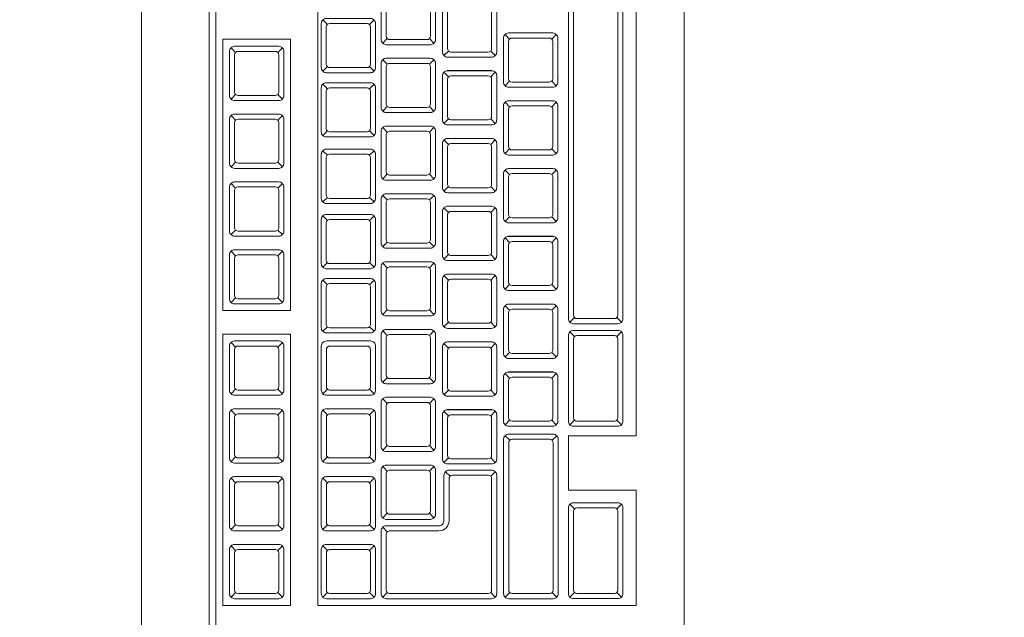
# Model space of a CAD drawing. Header units: millimetres. Extents: x 26866 to 1024070, y -428191 to 408885.
# Tile 237 of 248: x 202830 to 203121, y 398938 to 399114. Entities that reach past the tile are written whole.
import ezdxf

# ---------------------------------------------------------------- set-up
doc = ezdxf.new("R2010")
doc.units = ezdxf.units.MM
doc.header["$LTSCALE"] = 2
doc.layers.add('0_OPIS', color=7, linetype='Continuous', lineweight=13)
doc.layers.add('3DPLAN_A_TABELKA POMIESZCZEŃ', color=7, linetype='Continuous', lineweight=0)
doc.layers.add('3DPLAN_A_KRESKOWANIE 1', color=253, linetype='Continuous')
doc.layers.add('3DPLAN_A_OPIS', color=8, linetype='Continuous')
doc.layers.add('FURNITURE ZD 1 500', color=7, linetype='Continuous', lineweight=13, true_color=0x9fa8a5)
doc.styles.add('ARIAL', font='arial.ttf')
pattern_1 = [(45, (23044.838, -26883.88), (-16.83798, 16.83798), [])]

# ---------------------------------------------------------------- blocks, each defined once
blk = doc.blocks.new('kondygnacja -1')
at = {"layer": '3DPLAN_A_KRESKOWANIE 1'}
h = blk.add_hatch(dxfattribs=at)
h.set_pattern_fill('ANSI31', color=256, scale=7.5, style=0)
h.set_pattern_definition(pattern_1)
h.paths.add_polyline_path([(31677.485, -24430.84), (30214.868, -24430.84), (30214.868, -24470.84), (30429.606, -24470.84), (30429.606, -24477.84), (30447.606, -24477.84), (30447.606, -24818.84), (30476.606, -24818.84), (30476.606, -24470.84), (31012.606, -24470.84), (31012.606, -24478.84), (31079.606, -24478.84), (31079.606, -24470.84), (31638.606, -24470.84), (31638.606, -25036.84), (31079.606, -25036.84), (31079.606, -25028.84), (31012.606, -25028.84), (31012.606, -25036.84), (30611.38, -25036.84), (30611.38, -25072.84), (31023.606, -25072.84), (31034.606, -25082.84), (31034.606, -25330.84), (31023.606, -25340.84), (30831.396, -25340.84, -0.038531), (30832.58, -25356.183), (30832.58, -25371.84), (31079.606, -25371.84), (31079.606, -25072.84), (31638.606, -25072.84), (31638.606, -25943.84), (30832.58, -25943.84), (30832.58, -26009.84), (31677.485, -26009.84)])
h.paths.add_polyline_path([(30682.606, -26009.84), (30832.58, -26009.84), (30832.58, -25943.84), (30760.606, -25943.84), (30760.606, -25454.668), (30735.606, -25464.584), (30735.606, -25943.84), (30682.606, -25943.84)])
h.paths.add_polyline_path([(30679.606, -25371.84), (30735.606, -25371.84), (30735.606, -25464.584), (30760.606, -25454.668), (30760.606, -25371.84), (30832.58, -25371.84), (30832.58, -25356.183, 0.038531), (30831.396, -25340.84), (30679.606, -25340.84)])
h.paths.add_polyline_path([(30355.83, -25371.84), (30425.606, -25371.84), (30425.606, -25379.84), (30463.606, -25379.84), (30463.606, -25424.739), (30471.606, -25424.739), (30471.606, -25395.84), (30533.606, -25395.84), (30533.606, -25371.84), (30576.606, -25371.84), (30576.606, -25341.84), (30472.606, -25341.84), (30472.606, -25326.84), (30427.606, -25326.84), (30427.606, -25341.84), (30355.83, -25341.84)])
h.paths.add_polyline_path([(30456.606, -25936.84), (30425.606, -25936.84), (30425.606, -25945.84), (30380.606, -25945.84), (30380.606, -26009.84), (30512.606, -26009.84), (30512.606, -25943.84), (30466.606, -25943.84), (30466.606, -25712.84), (30456.606, -25712.84)])
h.paths.add_polyline_path([(28888.606, -25941.84), (28888.606, -26009.84), (29013.606, -26009.84), (29013.606, -25941.84)])
h.paths.add_polyline_path([(28591.166, -26009.84), (28591.166, -25944.84), (28547.606, -25944.84), (28547.606, -26009.84)])
h.paths.add_polyline_path([(28624.606, -25870.534), (28654.797, -25870.534), (28654.797, -25924.534), (28624.606, -25924.534), (28624.606, -25944.84), (28591.166, -25944.84), (28591.166, -26009.84), (28713.606, -26009.84), (28713.606, -25941.84), (28672.606, -25941.84), (28672.606, -25932.84), (28657.606, -25932.84), (28657.606, -25716.84), (28624.606, -25716.84)])
h.paths.add_polyline_path([(28372.606, -25944.84), (28328.606, -25944.84), (28328.606, -25907.84), (28282.606, -25907.84), (28282.606, -25944.84), (28248.606, -25944.84), (28248.606, -26009.84), (28372.606, -26009.84)])
h.paths.add_polyline_path([(28092.606, -25563.84), (28054.606, -25563.84), (28054.606, -25383.84), (28067.602, -25383.84), (28067.606, -25375.84), (28340.606, -25375.84), (28340.606, -25341.84), (28070.606, -25341.84), (28070.606, -25332.84), (28030.606, -25332.84), (28030.606, -25395.598), (28048.707, -25395.598), (28048.707, -25449.598), (28030.606, -25449.598), (28030.606, -26009.84), (28073.606, -26009.84), (28073.606, -25944.84), (28054.606, -25944.84), (28054.606, -25668.84), (28092.606, -25668.84)])
h.paths.add_polyline_path([(27949.606, -25495.746), (27949.606, -25507.746), (27983.295, -25507.746), (27983.295, -25521.746), (27949.606, -25521.746), (27949.606, -25531.84), (27999.606, -25531.84), (27999.606, -25934.84), (27982.606, -25934.84), (27982.606, -25942.84), (27947.606, -25942.84), (27947.606, -26009.84), (28026.624, -26009.84), (28026.624, -25449.598), (27999.606, -25449.598), (27999.606, -25463.84), (27949.606, -25463.84), (27949.606, -25481.746), (27983.295, -25481.746), (27983.295, -25495.746)])
h.paths.add_polyline_path([(27982.606, -25361.84), (27952.606, -25361.84), (27952.606, -25332.84), (28026.624, -25332.84), (28026.624, -25395.598), (27999.606, -25395.598), (27999.606, -25377.84), (27982.606, -25377.84)])
h.paths.add_polyline_path([(26818.606, -25892.84), (26781.485, -25892.84), (26781.485, -26009.84), (26894.541, -26009.84), (26894.541, -25942.84), (26830.606, -25942.84), (26830.606, -25930.84), (26818.606, -25930.84)])
h.paths.add_polyline_path([(26894.541, -26009.84), (27115.936, -26009.84), (27115.936, -25942.84), (26894.541, -25942.84)])
h.paths.add_polyline_path([(27115.936, -25942.84), (27115.936, -26009.84), (27466.606, -26009.84), (27466.606, -25942.84), (27427.606, -25942.84), (27427.606, -25933.84), (27384.606, -25933.84), (27384.606, -25942.84)])
h.paths.add_polyline_path([(27641.606, -25942.84), (27641.606, -26009.84), (27802.606, -26009.84), (27802.606, -25942.84)])
h.paths.add_polyline_path([(30621.105, -25040.467), (30688.374, -25040.467), (30688.374, -25072.867), (30621.105, -25072.867)], flags=24)
h = blk.add_hatch(dxfattribs=at)
h.set_pattern_fill('ANSI31', color=256, scale=7.5, style=0)
h.set_pattern_definition(pattern_1)
h.paths.add_polyline_path([(29010.606, -24430.84), (28888.606, -24430.84), (28888.606, -24472.84), (29010.606, -24472.84)])
h.paths.add_polyline_path([(29275.573, -25037.84), (29257.606, -25037.84), (29257.606, -24471.84), (29273.606, -24471.84), (29273.606, -24468.84), (29303.606, -24468.84), (29303.606, -24430.84), (29185.606, -24430.84), (29185.606, -24471.84), (29228.606, -24471.84), (29228.606, -25049.84), (29175.018, -25049.84), (29175.018, -25053.062, 0.060091), (29177.886, -25076.84), (29272.378, -25076.84)])
h.paths.add_polyline_path([(29273.606, -25072.84), (29380.606, -25072.84), (29380.606, -25037.84), (29275.573, -25037.84), (29272.378, -25076.84), (29273.606, -25076.84)])
h.paths.add_polyline_path([(29498.606, -25037.84), (29480.606, -25037.84), (29480.606, -25072.84), (29708.606, -25072.84), (29708.606, -25039.85), (29536.606, -25039.85), (29536.606, -24939.85), (29498.606, -24939.85)])
h.paths.add_polyline_path([(29566.606, -24430.84), (29473.606, -24430.84), (29473.606, -24468.84), (29498.606, -24468.84), (29498.606, -24727.874), (29524.775, -24727.874), (29524.775, -24781.874), (29498.606, -24781.874), (29498.606, -24826.85), (29536.606, -24826.85), (29536.606, -24470.85), (29566.606, -24470.85)])
h.paths.add_polyline_path([(29736.606, -24430.84), (29736.606, -24470.85), (29828.606, -24470.85), (29828.606, -24472.85), (29873.606, -24472.85), (29873.606, -24470.85), (30016.865, -24470.85), (30016.865, -24430.84)])
h.paths.add_polyline_path([(30016.865, -24470.85), (30112.842, -24470.85), (30112.842, -24430.84), (30016.865, -24430.84)])
h.paths.add_polyline_path([(29864.606, -25141.84), (29835.606, -25141.84), (29835.606, -25153.062), (29864.606, -25153.062)])
h.paths.add_polyline_path([(29864.606, -25087.84), (29880.606, -25069.84), (30213.451, -25069.84, 0.042168), (30214.868, -25053.062), (30214.868, -25041.84), (30178.606, -25041.84), (30178.606, -24470.84), (30214.868, -24470.84), (30214.868, -24430.84), (30112.842, -24430.84), (30112.842, -24470.85), (30115.606, -24470.85), (30115.606, -24477.85), (30159.606, -24477.85), (30159.606, -25039.85), (29899.606, -25039.85), (29899.606, -25026.85), (29826.606, -25026.85), (29826.606, -25039.85), (29803.606, -25039.85), (29803.606, -25072.84), (29819.606, -25072.84), (29835.606, -25088.84), (29835.606, -25153.062), (29864.606, -25153.062)])
h.paths.add_polyline_path([(29463.606, -25369.84), (29509.606, -25369.84), (29509.606, -25408.84), (29538.606, -25408.84), (29538.606, -25366.84), (29765.606, -25366.84), (29765.606, -25448.84), (29937.606, -25448.84), (29937.606, -25366.84), (30091.056, -25366.84), (30091.056, -25356.183, -0.035999), (30092.09, -25341.84), (29880.606, -25341.84), (29864.606, -25325.84), (29864.606, -25261.84), (29835.606, -25261.84), (29835.606, -25325.84), (29819.606, -25341.84), (29463.606, -25341.84)])
h.paths.add_polyline_path([(30252.83, -25342.153), (30252.83, -25341.84), (30092.09, -25341.84, 0.035999), (30091.056, -25356.183), (30091.056, -25366.84), (30152.606, -25366.84), (30152.606, -25937.84), (30091.056, -25937.84), (30091.056, -26009.84), (30210.606, -26009.84), (30210.606, -25945.84), (30180.606, -25945.84), (30180.606, -25371.84), (30252.83, -25371.84), (30252.83, -25350.577), (30252.33, -25350.577), (30252.33, -25342.153)])
h.paths.add_polyline_path([(30081.987, -25665.134), (30231.695, -25665.134), (30231.695, -25700.215), (30081.987, -25700.215)], flags=9)
h.paths.add_polyline_path([(29875.606, -25931.84), (29829.606, -25931.84), (29829.606, -25937.84), (29781.606, -25937.84), (29781.606, -26009.84), (29917.606, -26009.84), (29917.606, -25937.84), (29875.606, -25937.84)])
h.paths.add_polyline_path([(29611.606, -26009.84), (29611.606, -25937.84), (29538.606, -25937.84), (29538.606, -25683.804), (29507.606, -25683.804), (29507.606, -25943.84), (29482.606, -25943.84), (29482.606, -26009.84)])
h.paths.add_polyline_path([(29282.811, -25653.753), (29568.722, -25653.753), (29568.722, -25738.674), (29282.811, -25738.674)], flags=9)
h.paths.add_polyline_path([(29479.606, -25623.84), (29507.606, -25623.84), (29507.606, -25683.804), (29538.606, -25683.804), (29538.606, -25498.84), (29509.606, -25498.84), (29509.606, -25608.84), (29479.606, -25608.84)])
h.paths.add_polyline_path([(29389.606, -25608.84), (29262.167, -25608.84), (29262.167, -25623.84), (29389.606, -25623.84)])
h.paths.add_polyline_path([(29312.606, -25943.84), (29275.606, -25943.84), (29275.606, -25936.84), (29262.167, -25936.84), (29262.167, -26009.84), (29312.606, -26009.84)])
h.paths.add_polyline_path([(29188.606, -26009.84), (29262.167, -26009.84), (29262.167, -25936.84), (29256.606, -25936.84), (29256.606, -25683.804), (29227.606, -25683.804), (29227.606, -25941.84), (29188.606, -25941.84)])
h.paths.add_polyline_path([(29227.606, -25683.804), (29256.606, -25683.804), (29256.606, -25623.84), (29262.167, -25623.84), (29262.167, -25608.84), (29259.606, -25608.84), (29259.606, -25369.84), (29262.167, -25369.84), (29262.167, -25356.183, 0.056395), (29259.639, -25333.84), (29224.606, -25333.84), (29224.606, -25341.84), (29157.606, -25341.84), (29157.606, -25371.84), (29227.606, -25371.84)])
h.paths.add_polyline_path([(29373.606, -25341.84), (29270.606, -25341.84), (29270.606, -25333.84), (29259.639, -25333.84, -0.056395), (29262.167, -25356.183), (29262.167, -25369.84), (29373.606, -25369.84)])
h.paths.add_polyline_path([(30170.106, -24766.995), (30186.534, -24766.995), (30186.534, -24786.995), (30170.106, -24786.995)], flags=24)
h.paths.add_polyline_path([(29566.123, -25338.582), (29633.392, -25338.582), (29633.392, -25370.982), (29566.123, -25370.982)], flags=24)
h.paths.add_polyline_path([(29957.208, -25338.582), (30024.477, -25338.582), (30024.477, -25370.982), (29957.208, -25370.982)], flags=24)
h.paths.add_polyline_path([(30179.863, -25902.326), (30243.82, -25902.326), (30243.82, -25910.462), (30179.863, -25910.462)], flags=24)
at = {"layer": 'FURNITURE ZD 1 500'}
for p, q in [((29291.822, -24905.839), (29291.822, -24876.939)), ((29301.21, -24881.539), (29301.21, -24900.839)), ((29292.105, -24888.706), (29291.969, -24888.571)), ((29293.346, -24888.706), (29293.481, -24888.571)), ((29297.478, -24889.133), (29297.343, -24888.998)), ((29297.442, -24888.952), (29298.751, -24888.952)), ((29298.72, -24889.133), (29298.855, -24888.998)), ((29293.871, -24889.121), (29293.736, -24889.256)), ((29295.113, -24889.121), (29295.248, -24889.256)), ((29289.401, -24889.527), (29289.266, -24889.391)), ((29290.643, -24889.527), (29290.778, -24889.391)), ((29295.679, -24889.487), (29295.543, -24889.623)), ((29296.92, -24889.487), (29297.055, -24889.623)), ((29293.871, -24889.879), (29293.736, -24889.744)), ((29295.113, -24889.879), (29295.248, -24889.744)), ((29292.105, -24889.948), (29291.969, -24890.083)), ((29293.346, -24889.948), (29293.481, -24890.083)), ((29295.679, -24890.246), (29295.543, -24890.11)), ((29295.642, -24890.064), (29296.951, -24890.064)), ((29296.92, -24890.246), (29297.055, -24890.11)), ((29292.105, -24890.6), (29291.969, -24890.465)), ((29293.346, -24890.6), (29293.481, -24890.465)), ((29297.478, -24890.375), (29297.343, -24890.51)), ((29298.72, -24890.375), (29298.855, -24890.51)), ((29289.401, -24890.768), (29289.266, -24890.903)), ((29290.643, -24890.768), (29290.778, -24890.903)), ((29297.478, -24891.133), (29297.343, -24890.998)), ((29297.442, -24890.952), (29298.751, -24890.952)), ((29298.72, -24891.133), (29298.855, -24890.998)), ((29293.871, -24891.121), (29293.736, -24891.256)), ((29295.113, -24891.121), (29295.248, -24891.256)), ((29289.401, -24891.527), (29289.266, -24891.391)), ((29290.643, -24891.527), (29290.778, -24891.391)), ((29295.679, -24891.487), (29295.543, -24891.623)), ((29296.92, -24891.487), (29297.055, -24891.623)), ((29292.105, -24891.842), (29291.969, -24891.977)), ((29293.346, -24891.842), (29293.481, -24891.977)), ((29293.871, -24891.879), (29293.736, -24891.744)), ((29295.113, -24891.879), (29295.248, -24891.744)), ((29295.679, -24892.246), (29295.543, -24892.11)), ((29295.642, -24892.064), (29296.951, -24892.064)), ((29296.92, -24892.246), (29297.055, -24892.11)), ((29292.105, -24892.562), (29291.969, -24892.427)), ((29293.346, -24892.562), (29293.481, -24892.427)), ((29297.478, -24892.375), (29297.343, -24892.51)), ((29298.72, -24892.375), (29298.855, -24892.51)), ((29289.401, -24892.768), (29289.266, -24892.903)), ((29290.643, -24892.768), (29290.778, -24892.903)), ((29293.871, -24893.121), (29293.736, -24893.256)), ((29295.113, -24893.121), (29295.248, -24893.256)), ((29297.478, -24893.133), (29297.343, -24892.998)), ((29297.442, -24892.952), (29298.751, -24892.952)), ((29298.72, -24893.133), (29298.855, -24892.998)), ((29289.401, -24893.527), (29289.266, -24893.391)), ((29290.643, -24893.527), (29290.778, -24893.391)), ((29295.679, -24893.487), (29295.543, -24893.623)), ((29296.92, -24893.487), (29297.055, -24893.623)), ((29292.105, -24893.803), (29291.969, -24893.939)), ((29293.346, -24893.803), (29293.481, -24893.939)), ((29293.871, -24893.879), (29293.736, -24893.744)), ((29295.113, -24893.879), (29295.248, -24893.744)), ((29295.679, -24894.246), (29295.543, -24894.11)), ((29295.642, -24894.064), (29296.951, -24894.064)), ((29296.92, -24894.246), (29297.055, -24894.11)), ((29292.105, -24894.486), (29291.969, -24894.351)), ((29293.346, -24894.486), (29293.481, -24894.351)), ((29297.478, -24894.375), (29297.343, -24894.51)), ((29298.72, -24894.375), (29298.855, -24894.51)), ((29289.401, -24894.768), (29289.266, -24894.903)), ((29290.643, -24894.768), (29290.778, -24894.903)), ((29293.871, -24895.121), (29293.736, -24895.256)), ((29295.113, -24895.121), (29295.248, -24895.256)), ((29297.478, -24895.133), (29297.343, -24894.998)), ((29297.442, -24894.952), (29298.751, -24894.952)), ((29298.72, -24895.133), (29298.855, -24894.998)), ((29289.401, -24895.527), (29289.266, -24895.391)), ((29290.643, -24895.527), (29290.778, -24895.391)), ((29292.105, -24895.728), (29291.969, -24895.863)), ((29293.346, -24895.728), (29293.481, -24895.863)), ((29293.871, -24895.879), (29293.736, -24895.744)), ((29295.113, -24895.879), (29295.248, -24895.744)), ((29295.679, -24895.487), (29295.543, -24895.623)), ((29296.92, -24895.487), (29297.055, -24895.623)), ((29292.105, -24896.378), (29291.969, -24896.242)), ((29293.346, -24896.378), (29293.481, -24896.242)), ((29295.679, -24896.246), (29295.543, -24896.11)), ((29295.642, -24896.064), (29296.951, -24896.064)), ((29296.92, -24896.246), (29297.055, -24896.11)), ((29297.478, -24896.375), (29297.343, -24896.51)), ((29298.72, -24896.375), (29298.855, -24896.51)), ((29289.401, -24896.768), (29289.266, -24896.903)), ((29290.643, -24896.768), (29290.778, -24896.903)), ((29293.871, -24897.121), (29293.736, -24897.256)), ((29295.113, -24897.121), (29295.248, -24897.256)), ((29297.478, -24897.133), (29297.343, -24896.998)), ((29297.442, -24896.952), (29298.751, -24896.952)), ((29298.72, -24897.133), (29298.855, -24896.998)), ((29299.389, -24897.35), (29299.254, -24897.485)), ((29300.64, -24897.35), (29300.775, -24897.485)), ((29292.105, -24897.619), (29291.969, -24897.754)), ((29293.346, -24897.619), (29293.481, -24897.754)), ((29293.871, -24897.879), (29293.736, -24897.744)), ((29295.113, -24897.879), (29295.248, -24897.744)), ((29295.679, -24897.487), (29295.543, -24897.623)), ((29296.92, -24897.487), (29297.055, -24897.623)), ((29299.389, -24897.908), (29299.254, -24897.773)), ((29300.64, -24897.908), (29300.775, -24897.773)), ((29295.642, -24898.064), (29296.951, -24898.064)), ((29289.401, -24898.218), (29289.266, -24898.083)), ((29290.643, -24898.218), (29290.778, -24898.083)), ((29295.679, -24898.246), (29295.543, -24898.11)), ((29296.92, -24898.246), (29297.055, -24898.11)), ((29297.478, -24898.375), (29297.343, -24898.51)), ((29298.72, -24898.375), (29298.855, -24898.51)), ((29293.871, -24899.121), (29293.736, -24899.256)), ((29295.113, -24899.121), (29295.248, -24899.256)), ((29297.478, -24899.133), (29297.343, -24898.998)), ((29297.442, -24898.952), (29298.751, -24898.952)), ((29298.72, -24899.133), (29298.855, -24898.998)), ((29289.401, -24899.46), (29289.266, -24899.595)), ((29290.643, -24899.46), (29290.778, -24899.595)), ((29292.106, -24899.46), (29291.971, -24899.595)), ((29293.348, -24899.46), (29293.483, -24899.595)), ((29295.679, -24899.487), (29295.543, -24899.623)), ((29296.92, -24899.487), (29297.055, -24899.623)), ((29293.871, -24899.879), (29293.736, -24899.744)), ((29295.113, -24899.879), (29295.248, -24899.744)), ((29289.401, -24900.218), (29289.266, -24900.083)), ((29290.643, -24900.218), (29290.778, -24900.083)), ((29292.106, -24900.218), (29291.971, -24900.083)), ((29293.348, -24900.218), (29293.483, -24900.083)), ((29295.642, -24900.064), (29296.951, -24900.064)), ((29295.679, -24900.246), (29295.543, -24900.11)), ((29296.92, -24900.246), (29297.055, -24900.11)), ((29297.478, -24900.375), (29297.343, -24900.51)), ((29298.72, -24900.375), (29298.855, -24900.51)), ((29299.389, -24900.375), (29299.254, -24900.51)), ((29300.64, -24900.375), (29300.775, -24900.51)), ((29297.48, -24900.968), (29297.345, -24900.832)), ((29298.731, -24900.968), (29298.866, -24900.832)), ((29299.21, -24900.839), (29301.21, -24900.839)), ((29299.21, -24900.839), (29299.21, -24902.439)), ((29293.871, -24901.121), (29293.736, -24901.256)), ((29295.113, -24901.121), (29295.248, -24901.256)), ((29289.401, -24901.46), (29289.266, -24901.595)), ((29290.643, -24901.46), (29290.778, -24901.595)), ((29292.106, -24901.46), (29291.971, -24901.595)), ((29293.348, -24901.46), (29293.483, -24901.595)), ((29295.679, -24901.487), (29295.543, -24901.623)), ((29296.92, -24901.487), (29297.055, -24901.623)), ((29293.871, -24901.879), (29293.736, -24901.744)), ((29295.113, -24901.879), (29295.248, -24901.744)), ((29289.401, -24902.218), (29289.266, -24902.083)), ((29290.643, -24902.218), (29290.778, -24902.083)), ((29292.106, -24902.218), (29291.971, -24902.083)), ((29293.348, -24902.218), (29293.483, -24902.083)), ((29295.587, -24901.894), (29295.722, -24902.029)), ((29297.055, -24901.894), (29296.92, -24902.029)), ((29299.21, -24902.439), (29301.21, -24902.439)), ((29301.21, -24902.439), (29301.21, -24905.839)), ((29299.389, -24902.991), (29299.254, -24902.856)), ((29300.64, -24902.991), (29300.775, -24902.856)), ((29293.871, -24903.121), (29293.736, -24903.256)), ((29295.113, -24903.121), (29295.248, -24903.256)), ((29289.401, -24903.46), (29289.266, -24903.595)), ((29290.643, -24903.46), (29290.778, -24903.595)), ((29292.106, -24903.46), (29291.971, -24903.595)), ((29293.348, -24903.46), (29293.483, -24903.595)), ((29293.736, -24903.533), (29293.871, -24903.668)), ((29289.401, -24904.218), (29289.266, -24904.083)), ((29290.643, -24904.218), (29290.778, -24904.083)), ((29292.106, -24904.218), (29291.971, -24904.083)), ((29293.348, -24904.218), (29293.483, -24904.083)), ((29289.401, -24905.46), (29289.266, -24905.595)), ((29290.643, -24905.46), (29290.778, -24905.595)), ((29292.106, -24905.46), (29291.971, -24905.595)), ((29293.348, -24905.46), (29293.483, -24905.595)), ((29293.736, -24905.595), (29293.871, -24905.46)), ((29297.055, -24905.595), (29296.92, -24905.46)), ((29297.48, -24905.46), (29297.345, -24905.595)), ((29298.731, -24905.46), (29298.866, -24905.595)), ((29299.389, -24905.457), (29299.254, -24905.593)), ((29300.64, -24905.457), (29300.775, -24905.593)), ((29291.822, -24905.839), (29301.21, -24905.839))]:
    blk.add_line(p, q, dxfattribs=at)
for points in [[(29286.822, -24875.939), (29302.422, -24875.939, -0.414214), (29302.622, -24876.139), (29302.622, -24921.739, -0.414214), (29302.422, -24921.939), (29286.822, -24921.939, -0.414214), (29286.622, -24921.739), (29286.622, -24876.139, -0.414214)], [(29300.669, -24897.529), (29299.36, -24897.529, -0.414214), (29299.21, -24897.379), (29299.21, -24885, -0.414214), (29299.36, -24884.85), (29300.669, -24884.85, -0.414214), (29300.819, -24885), (29300.819, -24897.379, -0.414214)], [(29300.569, -24885), (29299.46, -24885, 0.414214), (29299.36, -24885.1), (29299.36, -24897.279, 0.414214), (29299.46, -24897.379), (29300.569, -24897.379, 0.414214), (29300.669, -24897.279), (29300.669, -24885.1, 0.414214)], [(29293.842, -24889.3, -0.414214), (29293.692, -24889.15), (29293.692, -24887.85, -0.414214), (29293.842, -24887.7), (29295.142, -24887.7, -0.414214), (29295.292, -24887.85), (29295.292, -24889.15, -0.414214), (29295.142, -24889.3)], [(29293.842, -24889.05), (29293.842, -24887.95, -0.414214), (29293.942, -24887.85), (29295.042, -24887.85, -0.414214), (29295.142, -24887.95), (29295.142, -24889.05, -0.414214), (29295.042, -24889.15), (29293.942, -24889.15, -0.414214)], [(29295.649, -24889.667, -0.414214), (29295.499, -24889.517), (29295.499, -24888.217, -0.414214), (29295.649, -24888.067), (29296.949, -24888.067, -0.414214), (29297.099, -24888.217), (29297.099, -24889.517, -0.414214), (29296.949, -24889.667)], [(29295.649, -24889.417), (29295.649, -24888.317, -0.414214), (29295.749, -24888.217), (29296.849, -24888.217, -0.414214), (29296.949, -24888.317), (29296.949, -24889.417, -0.414214), (29296.849, -24889.517), (29295.749, -24889.517, -0.414214)], [(29292.075, -24890.127, -0.414214), (29291.925, -24889.977), (29291.925, -24888.677, -0.414214), (29292.075, -24888.527), (29293.375, -24888.527, -0.414214), (29293.525, -24888.677), (29293.525, -24889.977, -0.414214), (29293.375, -24890.127)], [(29292.075, -24889.877), (29292.075, -24888.777, -0.414214), (29292.175, -24888.677), (29293.275, -24888.677, -0.414214), (29293.375, -24888.777), (29293.375, -24889.877, -0.414214), (29293.275, -24889.977), (29292.175, -24889.977, -0.414214)], [(29297.449, -24890.554, -0.414214), (29297.299, -24890.404), (29297.299, -24889.104, -0.414214), (29297.449, -24888.954), (29298.749, -24888.954, -0.414214), (29298.899, -24889.104), (29298.899, -24890.404, -0.414214), (29298.749, -24890.554)], [(29289.372, -24890.947, -0.414214), (29289.222, -24890.797), (29289.222, -24889.497, -0.414214), (29289.372, -24889.347), (29290.672, -24889.347, -0.414214), (29290.822, -24889.497), (29290.822, -24890.797, -0.414214), (29290.672, -24890.947)], [(29297.449, -24890.304), (29297.449, -24889.204, -0.414214), (29297.549, -24889.104), (29298.649, -24889.104, -0.414214), (29298.749, -24889.204), (29298.749, -24890.304, -0.414214), (29298.649, -24890.404), (29297.549, -24890.404, -0.414214)], [(29289.372, -24890.697), (29289.372, -24889.597, -0.414214), (29289.472, -24889.497), (29290.572, -24889.497, -0.414214), (29290.672, -24889.597), (29290.672, -24890.697, -0.414214), (29290.572, -24890.797), (29289.472, -24890.797, -0.414214)], [(29293.842, -24891.3, -0.414214), (29293.692, -24891.15), (29293.692, -24889.85, -0.414214), (29293.842, -24889.7), (29295.142, -24889.7, -0.414214), (29295.292, -24889.85), (29295.292, -24891.15, -0.414214), (29295.142, -24891.3)], [(29293.842, -24891.05), (29293.842, -24889.95, -0.414214), (29293.942, -24889.85), (29295.042, -24889.85, -0.414214), (29295.142, -24889.95), (29295.142, -24891.05, -0.414214), (29295.042, -24891.15), (29293.942, -24891.15, -0.414214)], [(29295.649, -24891.667, -0.414214), (29295.499, -24891.517), (29295.499, -24890.217, -0.414214), (29295.649, -24890.067), (29296.949, -24890.067, -0.414214), (29297.099, -24890.217), (29297.099, -24891.517, -0.414214), (29296.949, -24891.667)], [(29295.649, -24891.417), (29295.649, -24890.317, -0.414214), (29295.749, -24890.217), (29296.849, -24890.217, -0.414214), (29296.949, -24890.317), (29296.949, -24891.417, -0.414214), (29296.849, -24891.517), (29295.749, -24891.517, -0.414214)], [(29292.075, -24892.021, -0.414214), (29291.925, -24891.871), (29291.925, -24890.571, -0.414214), (29292.075, -24890.421), (29293.375, -24890.421, -0.414214), (29293.525, -24890.571), (29293.525, -24891.871, -0.414214), (29293.375, -24892.021)], [(29292.075, -24891.771), (29292.075, -24890.671, -0.414214), (29292.175, -24890.571), (29293.275, -24890.571, -0.414214), (29293.375, -24890.671), (29293.375, -24891.771, -0.414214), (29293.275, -24891.871), (29292.175, -24891.871, -0.414214)], [(29297.449, -24892.554, -0.414214), (29297.299, -24892.404), (29297.299, -24891.104, -0.414214), (29297.449, -24890.954), (29298.749, -24890.954, -0.414214), (29298.899, -24891.104), (29298.899, -24892.404, -0.414214), (29298.749, -24892.554)], [(29289.372, -24892.947, -0.414214), (29289.222, -24892.797), (29289.222, -24891.497, -0.414214), (29289.372, -24891.347), (29290.672, -24891.347, -0.414214), (29290.822, -24891.497), (29290.822, -24892.797, -0.414214), (29290.672, -24892.947)], [(29297.449, -24892.304), (29297.449, -24891.204, -0.414214), (29297.549, -24891.104), (29298.649, -24891.104, -0.414214), (29298.749, -24891.204), (29298.749, -24892.304, -0.414214), (29298.649, -24892.404), (29297.549, -24892.404, -0.414214)], [(29289.372, -24892.697), (29289.372, -24891.597, -0.414214), (29289.472, -24891.497), (29290.572, -24891.497, -0.414214), (29290.672, -24891.597), (29290.672, -24892.697, -0.414214), (29290.572, -24892.797), (29289.472, -24892.797, -0.414214)], [(29293.842, -24893.3, -0.414214), (29293.692, -24893.15), (29293.692, -24891.85, -0.414214), (29293.842, -24891.7), (29295.142, -24891.7, -0.414214), (29295.292, -24891.85), (29295.292, -24893.15, -0.414214), (29295.142, -24893.3)], [(29293.842, -24893.05), (29293.842, -24891.95, -0.414214), (29293.942, -24891.85), (29295.042, -24891.85, -0.414214), (29295.142, -24891.95), (29295.142, -24893.05, -0.414214), (29295.042, -24893.15), (29293.942, -24893.15, -0.414214)], [(29295.649, -24893.667, -0.414214), (29295.499, -24893.517), (29295.499, -24892.217, -0.414214), (29295.649, -24892.067), (29296.949, -24892.067, -0.414214), (29297.099, -24892.217), (29297.099, -24893.517, -0.414214), (29296.949, -24893.667)], [(29295.649, -24893.417), (29295.649, -24892.317, -0.414214), (29295.749, -24892.217), (29296.849, -24892.217, -0.414214), (29296.949, -24892.317), (29296.949, -24893.417, -0.414214), (29296.849, -24893.517), (29295.749, -24893.517, -0.414214)], [(29292.075, -24893.983, -0.414214), (29291.925, -24893.833), (29291.925, -24892.533, -0.414214), (29292.075, -24892.383), (29293.375, -24892.383, -0.414214), (29293.525, -24892.533), (29293.525, -24893.833, -0.414214), (29293.375, -24893.983)], [(29292.075, -24893.733), (29292.075, -24892.633, -0.414214), (29292.175, -24892.533), (29293.275, -24892.533, -0.414214), (29293.375, -24892.633), (29293.375, -24893.733, -0.414214), (29293.275, -24893.833), (29292.175, -24893.833, -0.414214)], [(29297.449, -24894.554, -0.414214), (29297.299, -24894.404), (29297.299, -24893.104, -0.414214), (29297.449, -24892.954), (29298.749, -24892.954, -0.414214), (29298.899, -24893.104), (29298.899, -24894.404, -0.414214), (29298.749, -24894.554)], [(29297.449, -24894.304), (29297.449, -24893.204, -0.414214), (29297.549, -24893.104), (29298.649, -24893.104, -0.414214), (29298.749, -24893.204), (29298.749, -24894.304, -0.414214), (29298.649, -24894.404), (29297.549, -24894.404, -0.414214)], [(29289.372, -24894.947, -0.414214), (29289.222, -24894.797), (29289.222, -24893.497, -0.414214), (29289.372, -24893.347), (29290.672, -24893.347, -0.414214), (29290.822, -24893.497), (29290.822, -24894.797, -0.414214), (29290.672, -24894.947)], [(29289.372, -24894.697), (29289.372, -24893.597, -0.414214), (29289.472, -24893.497), (29290.572, -24893.497, -0.414214), (29290.672, -24893.597), (29290.672, -24894.697, -0.414214), (29290.572, -24894.797), (29289.472, -24894.797, -0.414214)], [(29293.842, -24895.3, -0.414214), (29293.692, -24895.15), (29293.692, -24893.85, -0.414214), (29293.842, -24893.7), (29295.142, -24893.7, -0.414214), (29295.292, -24893.85), (29295.292, -24895.15, -0.414214), (29295.142, -24895.3)], [(29293.842, -24895.05), (29293.842, -24893.95, -0.414214), (29293.942, -24893.85), (29295.042, -24893.85, -0.414214), (29295.142, -24893.95), (29295.142, -24895.05, -0.414214), (29295.042, -24895.15), (29293.942, -24895.15, -0.414214)], [(29295.649, -24895.667, -0.414214), (29295.499, -24895.517), (29295.499, -24894.217, -0.414214), (29295.649, -24894.067), (29296.949, -24894.067, -0.414214), (29297.099, -24894.217), (29297.099, -24895.517, -0.414214), (29296.949, -24895.667)], [(29295.649, -24895.417), (29295.649, -24894.317, -0.414214), (29295.749, -24894.217), (29296.849, -24894.217, -0.414214), (29296.949, -24894.317), (29296.949, -24895.417, -0.414214), (29296.849, -24895.517), (29295.749, -24895.517, -0.414214)], [(29292.075, -24895.907, -0.414214), (29291.925, -24895.757), (29291.925, -24894.457, -0.414214), (29292.075, -24894.307), (29293.375, -24894.307, -0.414214), (29293.525, -24894.457), (29293.525, -24895.757, -0.414214), (29293.375, -24895.907)], [(29292.075, -24895.657), (29292.075, -24894.557, -0.414214), (29292.175, -24894.457), (29293.275, -24894.457, -0.414214), (29293.375, -24894.557), (29293.375, -24895.657, -0.414214), (29293.275, -24895.757), (29292.175, -24895.757, -0.414214)], [(29297.449, -24896.554, -0.414214), (29297.299, -24896.404), (29297.299, -24895.104, -0.414214), (29297.449, -24894.954), (29298.749, -24894.954, -0.414214), (29298.899, -24895.104), (29298.899, -24896.404, -0.414214), (29298.749, -24896.554)], [(29297.449, -24896.304), (29297.449, -24895.204, -0.414214), (29297.549, -24895.104), (29298.649, -24895.104, -0.414214), (29298.749, -24895.204), (29298.749, -24896.304, -0.414214), (29298.649, -24896.404), (29297.549, -24896.404, -0.414214)], [(29289.372, -24896.947, -0.414214), (29289.222, -24896.797), (29289.222, -24895.497, -0.414214), (29289.372, -24895.347), (29290.672, -24895.347, -0.414214), (29290.822, -24895.497), (29290.822, -24896.797, -0.414214), (29290.672, -24896.947)], [(29289.372, -24896.697), (29289.372, -24895.597, -0.414214), (29289.472, -24895.497), (29290.572, -24895.497, -0.414214), (29290.672, -24895.597), (29290.672, -24896.697, -0.414214), (29290.572, -24896.797), (29289.472, -24896.797, -0.414214)], [(29293.842, -24897.3, -0.414214), (29293.692, -24897.15), (29293.692, -24895.85, -0.414214), (29293.842, -24895.7), (29295.142, -24895.7, -0.414214), (29295.292, -24895.85), (29295.292, -24897.15, -0.414214), (29295.142, -24897.3)], [(29293.842, -24897.05), (29293.842, -24895.95, -0.414214), (29293.942, -24895.85), (29295.042, -24895.85, -0.414214), (29295.142, -24895.95), (29295.142, -24897.05, -0.414214), (29295.042, -24897.15), (29293.942, -24897.15, -0.414214)], [(29292.075, -24897.798, -0.414214), (29291.925, -24897.648), (29291.925, -24896.348, -0.414214), (29292.075, -24896.198), (29293.375, -24896.198, -0.414214), (29293.525, -24896.348), (29293.525, -24897.648, -0.414214), (29293.375, -24897.798)], [(29295.649, -24897.667, -0.414214), (29295.499, -24897.517), (29295.499, -24896.217, -0.414214), (29295.649, -24896.067), (29296.949, -24896.067, -0.414214), (29297.099, -24896.217), (29297.099, -24897.517, -0.414214), (29296.949, -24897.667)], [(29295.649, -24897.417), (29295.649, -24896.317, -0.414214), (29295.749, -24896.217), (29296.849, -24896.217, -0.414214), (29296.949, -24896.317), (29296.949, -24897.417, -0.414214), (29296.849, -24897.517), (29295.749, -24897.517, -0.414214)], [(29292.075, -24897.548), (29292.075, -24896.448, -0.414214), (29292.175, -24896.348), (29293.275, -24896.348, -0.414214), (29293.375, -24896.448), (29293.375, -24897.548, -0.414214), (29293.275, -24897.648), (29292.175, -24897.648, -0.414214)], [(29297.449, -24898.554, -0.414214), (29297.299, -24898.404), (29297.299, -24897.104, -0.414214), (29297.449, -24896.954), (29298.749, -24896.954, -0.414214), (29298.899, -24897.104), (29298.899, -24898.404, -0.414214), (29298.749, -24898.554)], [(29297.449, -24898.304), (29297.449, -24897.204, -0.414214), (29297.549, -24897.104), (29298.649, -24897.104, -0.414214), (29298.749, -24897.204), (29298.749, -24898.304, -0.414214), (29298.649, -24898.404), (29297.549, -24898.404, -0.414214)], [(29293.842, -24899.3, -0.414214), (29293.692, -24899.15), (29293.692, -24897.85, -0.414214), (29293.842, -24897.7), (29295.142, -24897.7, -0.414214), (29295.292, -24897.85), (29295.292, -24899.15, -0.414214), (29295.142, -24899.3)], [(29299.21, -24897.879), (29299.21, -24900.404, 0.414214), (29299.36, -24900.554), (29300.669, -24900.554, 0.414214), (29300.819, -24900.404), (29300.819, -24897.879, 0.414214), (29300.669, -24897.729), (29299.36, -24897.729, 0.414214)], [(29289.372, -24899.639, -0.414214), (29289.222, -24899.489), (29289.222, -24898.189, -0.414214), (29289.372, -24898.039), (29290.672, -24898.039, -0.414214), (29290.822, -24898.189), (29290.822, -24899.489, -0.414214), (29290.672, -24899.639)], [(29292.077, -24899.639, -0.414214), (29291.927, -24899.489), (29291.927, -24898.189, -0.414214), (29292.077, -24898.039), (29293.377, -24898.039, -0.414214), (29293.527, -24898.189), (29293.527, -24899.489, -0.414214), (29293.377, -24899.639)], [(29293.842, -24899.05), (29293.842, -24897.95, -0.414214), (29293.942, -24897.85), (29295.042, -24897.85, -0.414214), (29295.142, -24897.95), (29295.142, -24899.05, -0.414214), (29295.042, -24899.15), (29293.942, -24899.15, -0.414214)], [(29295.649, -24899.667, -0.414214), (29295.499, -24899.517), (29295.499, -24898.217, -0.414214), (29295.649, -24898.067), (29296.949, -24898.067, -0.414214), (29297.099, -24898.217), (29297.099, -24899.517, -0.414214), (29296.949, -24899.667)], [(29299.46, -24900.404), (29300.569, -24900.404, 0.414214), (29300.669, -24900.304), (29300.669, -24897.979, 0.414214), (29300.569, -24897.879), (29299.46, -24897.879, 0.414214), (29299.36, -24897.979), (29299.36, -24900.304, 0.414214)], [(29289.372, -24899.389), (29289.372, -24898.289, -0.414214), (29289.472, -24898.189), (29290.572, -24898.189, -0.414214), (29290.672, -24898.289), (29290.672, -24899.389, -0.414214), (29290.572, -24899.489), (29289.472, -24899.489, -0.414214)], [(29292.077, -24899.389), (29292.077, -24898.289, -0.414214), (29292.177, -24898.189), (29293.277, -24898.189, -0.414214), (29293.377, -24898.289), (29293.377, -24899.389, -0.414214), (29293.277, -24899.489), (29292.177, -24899.489, -0.414214)], [(29295.649, -24899.417), (29295.649, -24898.317, -0.414214), (29295.749, -24898.217), (29296.849, -24898.217, -0.414214), (29296.949, -24898.317), (29296.949, -24899.417, -0.414214), (29296.849, -24899.517), (29295.749, -24899.517, -0.414214)], [(29297.449, -24900.554, -0.414214), (29297.299, -24900.404), (29297.299, -24899.104, -0.414214), (29297.449, -24898.954), (29298.749, -24898.954, -0.414214), (29298.899, -24899.104), (29298.899, -24900.404, -0.414214), (29298.749, -24900.554)], [(29297.449, -24900.304), (29297.449, -24899.204, -0.414214), (29297.549, -24899.104), (29298.649, -24899.104, -0.414214), (29298.749, -24899.204), (29298.749, -24900.304, -0.414214), (29298.649, -24900.404), (29297.549, -24900.404, -0.414214)], [(29293.842, -24901.3, -0.414214), (29293.692, -24901.15), (29293.692, -24899.85, -0.414214), (29293.842, -24899.7), (29295.142, -24899.7, -0.414214), (29295.292, -24899.85), (29295.292, -24901.15, -0.414214), (29295.142, -24901.3)], [(29289.372, -24901.639, -0.414214), (29289.222, -24901.489), (29289.222, -24900.189, -0.414214), (29289.372, -24900.039), (29290.672, -24900.039, -0.414214), (29290.822, -24900.189), (29290.822, -24901.489, -0.414214), (29290.672, -24901.639)], [(29292.077, -24901.639, -0.414214), (29291.927, -24901.489), (29291.927, -24900.189, -0.414214), (29292.077, -24900.039), (29293.377, -24900.039, -0.414214), (29293.527, -24900.189), (29293.527, -24901.489, -0.414214), (29293.377, -24901.639)], [(29293.842, -24901.05), (29293.842, -24899.95, -0.414214), (29293.942, -24899.85), (29295.042, -24899.85, -0.414214), (29295.142, -24899.95), (29295.142, -24901.05, -0.414214), (29295.042, -24901.15), (29293.942, -24901.15, -0.414214)], [(29295.649, -24901.667, -0.414214), (29295.499, -24901.517), (29295.499, -24900.217, -0.414214), (29295.649, -24900.067), (29296.949, -24900.067, -0.414214), (29297.099, -24900.217), (29297.099, -24901.517, -0.414214), (29296.949, -24901.667)], [(29289.372, -24901.389), (29289.372, -24900.289, -0.414214), (29289.472, -24900.189), (29290.572, -24900.189, -0.414214), (29290.672, -24900.289), (29290.672, -24901.389, -0.414214), (29290.572, -24901.489), (29289.472, -24901.489, -0.414214)], [(29292.077, -24901.389), (29292.077, -24900.289, -0.414214), (29292.177, -24900.189), (29293.277, -24900.189, -0.414214), (29293.377, -24900.289), (29293.377, -24901.389, -0.414214), (29293.277, -24901.489), (29292.177, -24901.489, -0.414214)], [(29295.649, -24901.417), (29295.649, -24900.317, -0.414214), (29295.749, -24900.217), (29296.849, -24900.217, -0.414214), (29296.949, -24900.317), (29296.949, -24901.417, -0.414214), (29296.849, -24901.517), (29295.749, -24901.517, -0.414214)], [(29297.451, -24900.788, 0.414214), (29297.301, -24900.938), (29297.301, -24905.489, 0.414214), (29297.451, -24905.639), (29298.76, -24905.639, 0.414214), (29298.91, -24905.489), (29298.91, -24900.938, 0.414214), (29298.76, -24900.788)], [(29297.551, -24900.938), (29298.66, -24900.938, -0.414214), (29298.76, -24901.038), (29298.76, -24905.389, -0.414214), (29298.66, -24905.489), (29297.551, -24905.489, -0.414214), (29297.451, -24905.389), (29297.451, -24901.038, -0.414214)], [(29293.842, -24903.3, -0.414214), (29293.692, -24903.15), (29293.692, -24901.85, -0.414214), (29293.842, -24901.7), (29295.142, -24901.7, -0.414214), (29295.292, -24901.85), (29295.292, -24903.15, -0.414214), (29295.142, -24903.3)], [(29289.372, -24903.639, -0.414214), (29289.222, -24903.489), (29289.222, -24902.189, -0.414214), (29289.372, -24902.039), (29290.672, -24902.039, -0.414214), (29290.822, -24902.189), (29290.822, -24903.489, -0.414214), (29290.672, -24903.639)], [(29292.077, -24903.639, -0.414214), (29291.927, -24903.489), (29291.927, -24902.189, -0.414214), (29292.077, -24902.039), (29293.377, -24902.039, -0.414214), (29293.527, -24902.189), (29293.527, -24903.489, -0.414214), (29293.377, -24903.639)], [(29297.099, -24902), (29297.099, -24905.489, -0.414214), (29296.949, -24905.639), (29293.842, -24905.639, -0.414214), (29293.692, -24905.489), (29293.692, -24903.639, -0.414214), (29293.842, -24903.489), (29295.393, -24903.489, 0.414214), (29295.543, -24903.339), (29295.543, -24902, -0.414214), (29295.693, -24901.85), (29296.949, -24901.85, -0.414214)], [(29293.842, -24903.05), (29293.842, -24901.95, -0.414214), (29293.942, -24901.85), (29295.042, -24901.85, -0.414214), (29295.142, -24901.95), (29295.142, -24903.05, -0.414214), (29295.042, -24903.15), (29293.942, -24903.15, -0.414214)], [(29296.949, -24902.1), (29296.949, -24905.389, -0.414214), (29296.849, -24905.489), (29293.942, -24905.489, -0.414214), (29293.842, -24905.389), (29293.842, -24903.739, -0.414214), (29293.942, -24903.639), (29295.393, -24903.639, 0.414214), (29295.693, -24903.339), (29295.693, -24902.1, -0.414214), (29295.793, -24902), (29296.849, -24902, -0.414214)], [(29289.372, -24903.389), (29289.372, -24902.289, -0.414214), (29289.472, -24902.189), (29290.572, -24902.189, -0.414214), (29290.672, -24902.289), (29290.672, -24903.389, -0.414214), (29290.572, -24903.489), (29289.472, -24903.489, -0.414214)], [(29292.077, -24903.389), (29292.077, -24902.289, -0.414214), (29292.177, -24902.189), (29293.277, -24902.189, -0.414214), (29293.377, -24902.289), (29293.377, -24903.389, -0.414214), (29293.277, -24903.489), (29292.177, -24903.489, -0.414214)], [(29299.21, -24902.962), (29299.21, -24905.487, 0.414214), (29299.36, -24905.637), (29300.669, -24905.637, 0.414214), (29300.819, -24905.487), (29300.819, -24902.962, 0.414214), (29300.669, -24902.812), (29299.36, -24902.812, 0.414214)], [(29299.46, -24905.487), (29300.569, -24905.487, 0.414214), (29300.669, -24905.387), (29300.669, -24903.062, 0.414214), (29300.569, -24902.962), (29299.46, -24902.962, 0.414214), (29299.36, -24903.062), (29299.36, -24905.387, 0.414214)], [(29289.372, -24905.639, -0.414214), (29289.222, -24905.489), (29289.222, -24904.189, -0.414214), (29289.372, -24904.039), (29290.672, -24904.039, -0.414214), (29290.822, -24904.189), (29290.822, -24905.489, -0.414214), (29290.672, -24905.639)], [(29292.077, -24905.639, -0.414214), (29291.927, -24905.489), (29291.927, -24904.189, -0.414214), (29292.077, -24904.039), (29293.377, -24904.039, -0.414214), (29293.527, -24904.189), (29293.527, -24905.489, -0.414214), (29293.377, -24905.639)], [(29289.372, -24905.389), (29289.372, -24904.289, -0.414214), (29289.472, -24904.189), (29290.572, -24904.189, -0.414214), (29290.672, -24904.289), (29290.672, -24905.389, -0.414214), (29290.572, -24905.489), (29289.472, -24905.489, -0.414214)], [(29292.077, -24905.389), (29292.077, -24904.289, -0.414214), (29292.177, -24904.189), (29293.277, -24904.189, -0.414214), (29293.377, -24904.289), (29293.377, -24905.389, -0.414214), (29293.277, -24905.489), (29292.177, -24905.489, -0.414214)]]:
    blk.add_lwpolyline(points, format="xyb", close=True, dxfattribs=at)
for points in [[(29288.822, -24876.939), (29288.822, -24912.539), (29288.622, -24912.539), (29288.622, -24876.939)], [(29289.022, -24897.139), (29289.022, -24889.139), (29291.022, -24889.139), (29291.022, -24897.139)], [(29289.022, -24905.839), (29289.022, -24897.839), (29291.022, -24897.839), (29291.022, -24905.839)]]:
    blk.add_lwpolyline(points, close=True, dxfattribs=at)
at = {"layer": '3DPLAN_A_OPIS', "color": 1, "lineweight": 30, "style": 'ARIAL'}
for tag, p in [('PRZESUNIĘCIE_WEJŚCIA', (27655.165, -24535.333)), ('WYŁĄCZONE', (27007.179, -24723.982)), ('Z_OPRACOWANIA', (26996.84, -24746.417)), ('WYŁĄCZONE', (30803.053, -24760.867)), ('Z_OPRACOWANIA', (30792.713, -24783.301)), ('WYŁĄCZONE', (28894.898, -24826.593)), ('Z_OPRACOWANIA', (28884.559, -24849.027)), ('POWIĘKSZENIE_WEJŚCIA', (28313.679, -25144.412)), ('POWIĘKSZENIE_WEJŚCIA', (29600.622, -25191.363)), ('POWIĘKSZENIE_WEJŚCIA', (28011.449, -25235.417)), ('WYŁĄCZONE', (29754.423, -25678.169)), ('Z_OPRACOWANIA', (29744.084, -25700.603)), ('WYJŚCIE_EWAKUACYJNE', (27763.791, -26106.068))]:
    blk.add_attdef(tag, p, '', height=12, dxfattribs=at)
at = {"layer": '3DPLAN_A_OPIS', "color": 0, "lineweight": 30, "style": 'ARIAL'}
for tag, p in [('UGUL_1', (29350.296, -24586.012)), ('UGUL_2', (29622.921, -24586.012)), ('UGUL_3', (29833.15, -24586.012))]:
    blk.add_attdef(tag, p, '', height=12, dxfattribs=at)
at = {"layer": '3DPLAN_A_TABELKA POMIESZCZEŃ', "ltscale": 0.5, "style": 'ARIAL'}
for tag, p in [('KURTYNA', (27861.913, -26064.849)), ('POWIETRZNA', (27861.913, -26084.562))]:
    blk.add_attdef(tag, p, '', height=12, dxfattribs=at)

msp = doc.modelspace()

# ---------------------------------------------------------------- block references
at = {"layer": '0_OPIS', "xscale": 10, "yscale": 10, "zscale": 10}
msp.add_blockref('kondygnacja -1', (-90000, 648000), dxfattribs=at)

doc.saveas('drawing.dxf')
